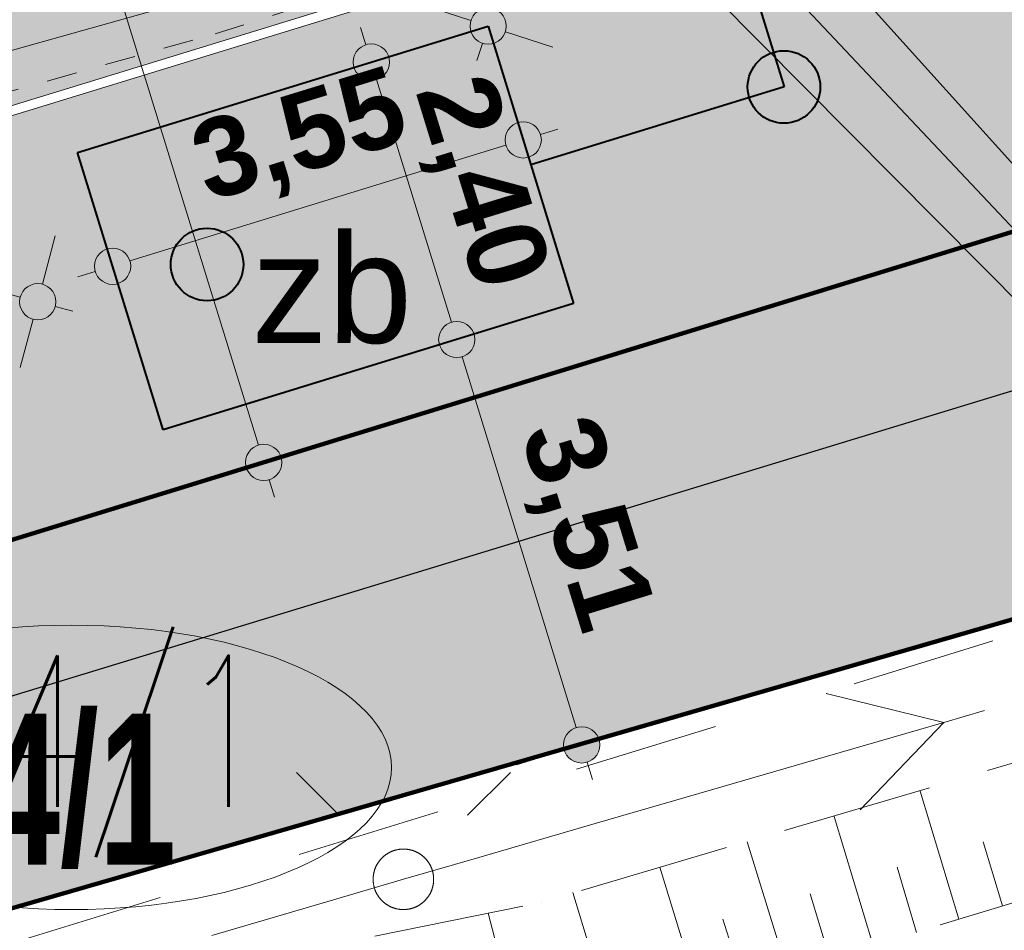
# Model space of a CAD drawing. Header units: millimetres. Extents: x 6487905018 to 6488192500, y 5882180700 to 5882375224.
# Tile 37 of 256: x 6487992590 to 6488000725, y 5882210738 to 5882218267. Entities that reach past the tile are written whole.
import ezdxf
from ezdxf.xclip import XClip

# ---------------------------------------------------------------- set-up
doc = ezdxf.new("R2010")
doc.units = ezdxf.units.MM
doc.header["$MEASUREMENT"] = 0
doc.header["$XCLIPFRAME"] = 2
for name, pattern in [('GSW', [3000, 1500, -1500]), ('L_0_03', [1000, 500, -500]), ('L_0_05', [1750, 1250, -500]), ('Przer. długie kreski', [500, 250, -250]), ('Przerywana', [2400, 1200, -1200]), ('Wipeout_Contour', [1000, 0, -1000])]:
    doc.linetypes.add(name, pattern=pattern)
for name, color, linetype, lineweight in [('0 DROGI_Nr_pióra__177', 21, 'Continuous', 5), ('0 granice_Nr_pióra__10', 22, 'Continuous', 120), ('0 krawęrznik_Nr_pióra__1', 7, 'Continuous', 0), ('0 rury osłonowe_Nr_pióra__33', 180, 'Continuous', 13), ('211_Nr_dzialki_Nr_pióra__1', 7, 'Continuous', 0), ('granica_Nr_pióra__123', 100, 'Continuous', 120), ('granica_Nr_pióra__64', 12, 'Continuous', 13), ('KS_Nr_pióra__66', 32, 'Continuous', 40), ('OPIS PLAN_Nr_pióra__1', 7, 'Continuous', 0), ('teren zielony_Nr_pióra__1', 7, 'Continuous', 0), ('teren zielony_Nr_pióra__157', 93, 'Continuous', 0), ('Wymiarowanie_Nr_pióra__1', 7, 'Continuous', 0), ('Zamość 06.10._2_000_Inne__niezydentyfikowane__Nr_pióra__7', 7, 'Continuous', 5), ('Zamość 06.10._2_0_Nr_pióra__7', 7, 'Continuous', 5), ('Zamość 06.10._2_211_Nr_dzialki_Nr_pióra__96', 8, 'Continuous', 15), ('Zamość 06.10._2_217_Granica_konturu_klasyfikcyjnego_Nr_pióra__96', 8, 'Continuous', 15), ('Zamość 06.10._2_218_Granica_uzytku_Nr_pióra__96', 8, 'Continuous', 15), ('Zamość 06.10._2_219_Linia_granicy_Nr_pióra__96', 8, 'Continuous', 15), ('Zamość 06.10._2_latarnia_na_slupie_lub_maszcie__punkt__Nr_pióra__7', 7, 'Continuous', 5), ('Zamość 06.10._2_przewod_elektroenergetyczny_niskiego_napiecia__linia____symbol_Nr_pióra__1', 7, 'Continuous', 0), ('Zamość 06.10._2_przewod_gazowy__linia__Nr_pióra__40', 2, 'Continuous', 30), ('Zamość 06.10._2_przewod_telekomunikacyjny__linia__Nr_pióra__30', 7, 'Continuous', 5), ('Zamość 06.10._2_skarpa_nieumocniona__powierzchnia__Nr_pióra__7', 7, 'Continuous', 5), ('Zamość 06.10._2_slup__punkt__Nr_pióra__7', 7, 'Continuous', 5)]:
    doc.layers.add(name, color=color, linetype=linetype, lineweight=lineweight)
for name, color, linetype in [('0 krawęrznik', 7, 'Continuous'), ('Mapa cyfrowa', 7, 'Continuous'), ('Wymiarowanie', 7, 'Continuous'), ('Zamość 06.10._2_Mapa cyfrowa', 7, 'Continuous')]:
    doc.layers.add(name, color=color, linetype=linetype)
doc.styles.add('GENERATED_STYLE_1', font='Simplex.shx')
doc.styles.add('GENERATED_STYLE_2', font='txt')
doc.styles.add('GENERATED_STYLE_6', font='txt')
doc.dimstyles.new('GENERATED_STYLE__1', dxfattribs={"dimtxt": 750, "dimasz": 570, "dimexe": 0.18, "dimexo": 0, "dimgap": 0.09, "dimtad": 1, "dimlfac": 0.001, "dimzin": 0, "dimdsep": 46, "dimtxsty": 'GENERATED_STYLE_2', "dimblk": 'ARROWHEAD_11', "dimblk1": 'ARROWHEAD_11', "dimblk2": 'ARROWHEAD_11', "dimcen": 0.09, "dimclrd": 7, "dimclre": 7, "dimclrt": 7, "dimazin": 0, "dimtfac": 1, "dimtdec": 4, "dimtmove": 2, "dimatfit": 3, "dimfxl": 0, "dimtolj": 1, "dimtzin": 0, "dimarcsym": 0})
doc.dimstyles.new('GENERATED_STYLE__4', dxfattribs={"dimtxt": 1000, "dimasz": 570, "dimexe": 0.18, "dimexo": 0, "dimgap": 0.09, "dimtad": 1, "dimlfac": 0.001, "dimzin": 0, "dimdsep": 46, "dimtxsty": 'GENERATED_STYLE_2', "dimblk": 'ARROWHEAD_11', "dimblk1": 'ARROWHEAD_11', "dimblk2": 'ARROWHEAD_11', "dimcen": 0.09, "dimclrd": 7, "dimclre": 7, "dimclrt": 7, "dimazin": 0, "dimtfac": 1, "dimtdec": 4, "dimtmove": 0, "dimatfit": 3, "dimfxl": 0, "dimtolj": 1, "dimtzin": 0, "dimarcsym": 0})
doc.dimstyles.new('GENERATED_STYLE__5', dxfattribs={"dimtxt": 649.999976, "dimasz": 570, "dimexe": 0.18, "dimexo": 0, "dimgap": 0.09, "dimtad": 1, "dimlfac": 0.001, "dimzin": 0, "dimdsep": 46, "dimtxsty": 'GENERATED_STYLE_2', "dimblk": 'ARROWHEAD_11', "dimblk1": 'ARROWHEAD_11', "dimblk2": 'ARROWHEAD_11', "dimcen": 0.09, "dimclrd": 7, "dimclre": 7, "dimclrt": 7, "dimazin": 0, "dimtfac": 1, "dimtdec": 4, "dimtmove": 2, "dimatfit": 3, "dimfxl": 0, "dimtolj": 1, "dimtzin": 0, "dimarcsym": 0})
doc.dimstyles.new('GENERATED_STYLE__6', dxfattribs={"dimtxt": 649.999976, "dimasz": 570, "dimexe": 0.18, "dimexo": 0, "dimgap": 0.09, "dimtad": 1, "dimlfac": 0.001, "dimzin": 0, "dimdsep": 46, "dimtxsty": 'GENERATED_STYLE_2', "dimblk": 'ARROWHEAD_11', "dimblk1": 'ARROWHEAD_11', "dimblk2": 'ARROWHEAD_11', "dimcen": 0.09, "dimclrd": 7, "dimclre": 7, "dimclrt": 7, "dimazin": 0, "dimtfac": 1, "dimtdec": 4, "dimtmove": 0, "dimatfit": 3, "dimfxl": 0, "dimtolj": 1, "dimtzin": 0, "dimarcsym": 0})

# ---------------------------------------------------------------- blocks, each defined once
blk = doc.blocks.new('Rysunek_1_2')
at = {"color": 254, "linetype": 'Wipeout_Contour', "lineweight": 0, "ltscale": 70061284114.24681}
blk.add_wipeout([(6487915525.867126, 5882181505.900702), (6488146644.289524, 5882181505.900702), (6488146644.289524, 5882373115.540435), (6488107628.768834, 5882373115.540435), (6488107628.768834, 5882320263.490532), (6488101226.436201, 5882320263.490532), (6488101226.436201, 5882373115.540435), (6487915525.867126, 5882373115.540435)], dxfattribs=at).dxf.layer = 'Zamość 06.10._2_Mapa cyfrowa'
at = {"layer": 'Zamość 06.10._2_000_Inne__niezydentyfikowane__Nr_pióra__7', "linetype": 'Continuous', "flags": 128}
for points in [[(6488000350, 5882210830), (6488000030.000001, 5882211890)], [(6487999640, 5882210620), (6487999320.000001, 5882211680)], [(6487998930, 5882210400.000001), (6487998600, 5882211470)], [(6488000710, 5882210940.000001), (6488000550, 5882211470)], [(6487998210, 5882210180), (6487997880, 5882211260)], [(6488000000, 5882210720), (6487999840, 5882211260)], [(6487997490.000001, 5882209960), (6487997160, 5882211050)], [(6487999280.000001, 5882210510), (6487999120, 5882211040)], [(6487996750, 5882209770), (6487996460, 5882210880)], [(6487998570.000001, 5882210290), (6487998400.000001, 5882210830)]]:
    blk.add_lwpolyline(points, dxfattribs=at)
at = {"layer": 'Zamość 06.10._2_0_Nr_pióra__7', "linetype": 'Continuous'}
for p, q in [((6487999254.470164, 5882212695.361282), (6487999254.520164, 5882212695.361282)), ((6488000561.663154, 5882212554.285106), (6488000561.713154, 5882212554.285106)), ((6488000225.546734, 5882212456.685148), (6488000225.596734, 5882212456.685148)), ((6487999265.214103, 5882212177.828127), (6487999265.264103, 5882212177.828127)), ((6487994877, 5882212044), (6487994877.049999, 5882212044)), ((6487996644, 5882212044), (6487996644.049999, 5882212044)), ((6487998304.881472, 5882211898.971107), (6487998304.931472, 5882211898.971107)), ((6488000030.000001, 5882211890), (6488000030.05, 5882211890)), ((6487999533.327186, 5882211735.028652), (6487999533.377186, 5882211735.028652)), ((6487995230, 5882211691.000001), (6487995230.049999, 5882211691.000001)), ((6487996291, 5882211691.000001), (6487996291.05, 5882211691.000001)), ((6487999320.000001, 5882211680), (6487999320.05, 5882211680)), ((6487997344.548841, 5882211620.114085), (6487997344.598842, 5882211620.114085)), ((6487998600, 5882211470), (6487998600.05, 5882211470)), ((6488000550, 5882211470), (6488000550.05, 5882211470)), ((6487996384.21621, 5882211341.257064), (6487996384.26621, 5882211341.257064)), ((6487997880, 5882211260), (6487997880.05, 5882211260)), ((6487999840, 5882211260), (6487999840.05, 5882211260)), ((6487995760, 5882211160), (6487995760.05, 5882211160)), ((6487995760, 5882211160), (6487995760.05, 5882211160)), ((6487997160, 5882211050), (6487997160.05, 5882211050)), ((6487999120, 5882211040), (6487999120.05, 5882211040)), ((6487995136.30836, 5882210976.946077), (6487995136.35836, 5882210976.946077)), ((6487996900.000001, 5882210970), (6487996900.05, 5882210970)), ((6488000710, 5882210940.000001), (6488000710.05, 5882210940.000001)), ((6487996460, 5882210880), (6487996460.05, 5882210880)), ((6487998400.000001, 5882210830), (6487998400.05, 5882210830)), ((6488000350, 5882210830), (6488000350.05, 5882210830))]:
    blk.add_line(p, q, dxfattribs=at)
at = {"layer": 'Zamość 06.10._2_217_Granica_konturu_klasyfikcyjnego_Nr_pióra__96', "linetype": 'L_0_03', "flags": 128}
blk.add_lwpolyline([(6487972140, 5882207690.000001), (6488006670, 5882218320)], dxfattribs=at)
at = {"layer": 'Zamość 06.10._2_218_Granica_uzytku_Nr_pióra__96', "linetype": 'L_0_03', "flags": 128}
for points in [[(6487981820.000001, 5882207830), (6488050420, 5882227640)], [(6488050420, 5882227640), (6487981820.000001, 5882207830)], [(6487972140, 5882207690.000001), (6488006670, 5882218320)], [(6488006670, 5882218320), (6487972140, 5882207690.000001)]]:
    blk.add_lwpolyline(points, dxfattribs=at)
at = {"layer": 'Zamość 06.10._2_219_Linia_granicy_Nr_pióra__96', "linetype": 'Continuous', "flags": 128}
for points in [[(6488051120, 5882232010), (6487972140, 5882207690.000001)], [(6488050420, 5882227640), (6487981820.000001, 5882207830)]]:
    blk.add_lwpolyline(points, dxfattribs=at)
at = {"layer": 'Zamość 06.10._2_latarnia_na_slupie_lub_maszcie__punkt__Nr_pióra__7', "linetype": 'Continuous', "flags": 128}
for points in [[(6487995230, 5882211691.000001), (6487994877, 5882212044)], [(6487996291, 5882211691.000001), (6487996644, 5882212044)]]:
    blk.add_lwpolyline(points, dxfattribs=at)
at = {"layer": 'Zamość 06.10._2_przewod_elektroenergetyczny_niskiego_napiecia__linia____symbol_Nr_pióra__1', "linetype": 'Continuous', "flags": 128}
for points in [[(6488000225.546734, 5882212456.685148), (6487999254.470164, 5882212695.361282)], [(6488000225.546734, 5882212456.685148), (6488000561.663154, 5882212554.285106)], [(6487999265.214103, 5882212177.828127), (6488000225.546734, 5882212456.685148)], [(6488000225.546734, 5882212456.685148), (6487999533.327186, 5882211735.028652)], [(6487998304.881472, 5882211898.971107), (6487999265.214103, 5882212177.828127)], [(6487997344.548841, 5882211620.114085), (6487998304.881472, 5882211898.971107)], [(6487996384.21621, 5882211341.257064), (6487997344.548841, 5882211620.114085)], [(6487996384.21621, 5882211341.257064), (6487995760, 5882211160)], [(6487995136.30836, 5882210976.946077), (6487995760, 5882211160)], [(6487995136.30836, 5882210976.946077), (6487994176.782761, 5882210695.324656)]]:
    blk.add_lwpolyline(points, dxfattribs=at)
at = {"layer": 'Zamość 06.10._2_przewod_gazowy__linia__Nr_pióra__40', "linetype": 'Continuous', "flags": 128}
blk.add_lwpolyline([(6488097683.287705, 5882247948.420457), (6488050430, 5882234430), (6488047410, 5882229430), (6487980320.000001, 5882208950), (6487976510, 5882210640), (6487958830, 5882203800), (6487938450, 5882195270), (6487935860.000001, 5882197440.000001), (6487935178.840664, 5882198013.324087)], dxfattribs=at)
at = {"layer": 'Zamość 06.10._2_przewod_telekomunikacyjny__linia__Nr_pióra__30', "linetype": 'Continuous', "flags": 128}
blk.add_lwpolyline([(6487970930, 5882211950), (6487994110.000001, 5882218460)], dxfattribs=at)
at = {"layer": 'Zamość 06.10._2_skarpa_nieumocniona__powierzchnia__Nr_pióra__7', "linetype": 'L_0_05', "flags": 128}
blk.add_lwpolyline([(6488029890, 5882219680), (6488012080, 5882214380), (6487997340, 5882209920), (6487988020, 5882207530), (6487981000, 5882205540), (6487987080, 5882208980.000001), (6487996900.000001, 5882210970), (6488011460, 5882215270), (6488024730.000001, 5882219550), (6488029370, 5882220850), (6488039680, 5882223160)], close=True, dxfattribs=at)
at = {"layer": 'Zamość 06.10._2_slup__punkt__Nr_pióra__7', "linetype": 'Continuous'}
blk.add_circle((6487995760, 5882211160), 250, dxfattribs=at)
at = {"layer": 'Zamość 06.10._2_211_Nr_dzialki_Nr_pióra__96', "linetype": 'Continuous', "insert": (6487991027.85714, 5882213008.898807), "char_height": 1250, "attachment_point": 1, "style": 'GENERATED_STYLE_1'}
blk.add_mtext('\\A1;{\\W0.660000x;\\FSimplex.shx;214/1}', dxfattribs=at)
blk = doc.blocks.new('*D20', base_point=(6488045394.921593, 5882250647.102998))
at = {"layer": 'Wymiarowanie_Nr_pióra__1', "linetype": 'Continuous'}
for points in [[(6487963928.514582, 5882222705.573085), (6487963917.096512, 5882222762.9756), (6487963884.580599, 5882222811.639102), (6487963835.917097, 5882222844.155015), (6487963778.514582, 5882222855.573085), (6487963721.112067, 5882222844.155015), (6487963672.448565, 5882222811.639102), (6487963639.932652, 5882222762.9756), (6487963628.514582, 5882222705.573085), (6487963639.932652, 5882222648.17057), (6487963672.448565, 5882222599.507068), (6487963721.112067, 5882222566.991156), (6487963778.514582, 5882222555.573085), (6487963835.917097, 5882222566.991156), (6487963884.580599, 5882222599.507068), (6487963917.096512, 5882222648.17057)], [(6487969817.707458, 5882203590.677052), (6487969806.289389, 5882203648.079567), (6487969773.773476, 5882203696.74307), (6487969725.109974, 5882203729.258982), (6487969667.707458, 5882203740.677052), (6487969610.304944, 5882203729.258982), (6487969561.641441, 5882203696.74307), (6487969529.125529, 5882203648.079567), (6487969517.707458, 5882203590.677052), (6487969529.125529, 5882203533.274537), (6487969561.641441, 5882203484.611035), (6487969610.304944, 5882203452.095122), (6487969667.707458, 5882203440.677052), (6487969725.109974, 5882203452.095122), (6487969773.773476, 5882203484.611035), (6487969806.289389, 5882203533.274537)]]:
    blk.add_hatch(color=256, dxfattribs=at).paths.add_polyline_path(points)
for p, q in [((6487963921.865221, 5882222749.738618), (6487964316.079478, 5882222871.193832)), ((6487963240.949685, 5882222539.952338), (6487963635.163943, 5882222661.407553)), ((6487963822.680115, 5882222562.222445), (6487969623.541926, 5882203734.027691)), ((6487969811.058098, 5882203634.842585), (6487970205.272355, 5882203756.297799)), ((6487969130.142562, 5882203425.056305), (6487969524.356819, 5882203546.511519)), ((6487969711.872992, 5882203447.326413), (6487969756.038524, 5882203303.975774))]:
    blk.add_line(p, q, dxfattribs=at)
blk.add_circle((6487969667.707458, 5882203590.677052), 150, dxfattribs=at)
at = {"layer": 'Wymiarowanie_Nr_pióra__1', "insert": (6487966410.842047, 5882214840.937373), "char_height": 1000, "attachment_point": 7, "rotation": 287.1237735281, "style": 'GENERATED_STYLE_2'}
blk.add_mtext('\\A1;{\\fArial|b1|i0|c238|p38;20,00}', dxfattribs=at)
blk = doc.blocks.new('ARROWHEAD_11')
at = {"color": 0, "linetype": 'Continuous', "lineweight": 0}
blk.add_line((0, 0), (-1, 0), dxfattribs=at)
at = {"color": 0, "linetype": 'Continuous', "lineweight": 0, "const_width": 0.25, "flags": 128}
blk.add_lwpolyline([(-0.125, 0, 1), (0.125, 0, 1)], format="xyb", close=True, dxfattribs=at)
blk = doc.blocks.new('*D43', base_point=(6488045394.921593, 5882250647.102998))
at = {"layer": 'Wymiarowanie_Nr_pióra__1', "linetype": 'Continuous'}
for points in [[(6487989013.874076, 5882233243.639154), (6487989002.456005, 5882233301.041669), (6487988969.940093, 5882233349.705172), (6487988921.27659, 5882233382.221084), (6487988863.874076, 5882233393.639154), (6487988806.47156, 5882233382.221084), (6487988757.808058, 5882233349.705172), (6487988725.292146, 5882233301.041669), (6487988713.874076, 5882233243.639154), (6487988725.292146, 5882233186.236639), (6487988757.808058, 5882233137.573137), (6487988806.47156, 5882233105.057224), (6487988863.874076, 5882233093.639154), (6487988921.27659, 5882233105.057224), (6487988969.940093, 5882233137.573137), (6487989002.456005, 5882233186.236639)], [(6487994755.919525, 5882214606.348096), (6487994744.501455, 5882214663.75061), (6487994711.985542, 5882214712.414113), (6487994663.322041, 5882214744.930026), (6487994605.919525, 5882214756.348096), (6487994548.517011, 5882214744.930026), (6487994499.853508, 5882214712.414113), (6487994467.337596, 5882214663.75061), (6487994455.919525, 5882214606.348096), (6487994467.337596, 5882214548.94558), (6487994499.853508, 5882214500.282079), (6487994548.517011, 5882214467.766166), (6487994605.919525, 5882214456.348096), (6487994663.322041, 5882214467.766166), (6487994711.985542, 5882214500.282079), (6487994744.501455, 5882214548.94558)]]:
    blk.add_hatch(color=256, dxfattribs=at).paths.add_polyline_path(points)
for p, q in [((6487988908.039608, 5882233100.288515), (6487994561.753993, 5882214749.698735)), ((6487994749.270164, 5882214650.513628), (6487995143.484422, 5882214771.968843)), ((6487994068.354629, 5882214440.727348), (6487994462.568887, 5882214562.182563)), ((6487994650.085058, 5882214462.997457), (6487994694.25059, 5882214319.646817))]:
    blk.add_line(p, q, dxfattribs=at)
blk.add_circle((6487994605.919525, 5882214606.348096), 150, dxfattribs=at)
at = {"layer": 'Wymiarowanie_Nr_pióra__1', "insert": (6487991531.921993, 5882225025.321525), "char_height": 649.99997616, "attachment_point": 7, "rotation": 287.1237735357, "style": 'GENERATED_STYLE_2'}
blk.add_mtext('\\A1;{\\fArial|b1|i0|c238|p38;19,50}', dxfattribs=at)
blk = doc.blocks.new('*D53', base_point=(6488045394.921593, 5882250647.102998))
at = {"layer": 'Wymiarowanie_Nr_pióra__1', "linetype": 'Continuous'}
for points in [[(6487996899.875612, 5882217273.053617), (6487996888.457542, 5882217330.456131), (6487996855.941629, 5882217379.119634), (6487996807.278128, 5882217411.635547), (6487996749.875612, 5882217423.053617), (6487996692.473098, 5882217411.635547), (6487996643.809595, 5882217379.119634), (6487996611.293683, 5882217330.456131), (6487996599.875612, 5882217273.053617), (6487996611.293683, 5882217215.651101), (6487996643.809595, 5882217166.987599), (6487996692.473098, 5882217134.471686), (6487996749.875612, 5882217123.053617), (6487996807.278128, 5882217134.471686), (6487996855.941629, 5882217166.987599), (6487996888.457542, 5882217215.651101)], [(6487993507.083124, 5882216228.324403), (6487993495.665054, 5882216285.726917), (6487993463.149141, 5882216334.39042), (6487993414.485639, 5882216366.906332), (6487993357.083124, 5882216378.324403), (6487993299.680609, 5882216366.906332), (6487993251.017107, 5882216334.39042), (6487993218.501194, 5882216285.726917), (6487993207.083124, 5882216228.324403), (6487993218.501194, 5882216170.921887), (6487993251.017107, 5882216122.258386), (6487993299.680609, 5882216089.742473), (6487993357.083124, 5882216078.324403), (6487993414.485639, 5882216089.742473), (6487993463.149141, 5882216122.258386), (6487993495.665054, 5882216170.921887)]]:
    blk.add_hatch(color=256, dxfattribs=at).paths.add_polyline_path(points)
for p, q in [((6487996705.732124, 5882217416.411045), (6487996584.337533, 5882217810.643975)), ((6487996893.233042, 5882217317.197104), (6487997036.59047, 5882217361.340592)), ((6487993500.440553, 5882216272.467891), (6487996606.518184, 5882217228.910129)), ((6487996915.413692, 5882216735.463257), (6487996794.0191, 5882217129.696187)), ((6487993312.939636, 5882216371.681831), (6487993191.545044, 5882216765.914762)), ((6487993070.368266, 5882216140.037427), (6487993213.725695, 5882216184.180915)), ((6487993522.621203, 5882215690.734043), (6487993401.226612, 5882216084.966973))]:
    blk.add_line(p, q, dxfattribs=at)
for centre in [(6487996749.875612, 5882217273.053617), (6487993357.083124, 5882216228.324403)]:
    blk.add_circle(centre, 150, dxfattribs=at)
at = {"layer": 'Wymiarowanie_Nr_pióra__1', "insert": (6487994188.82492, 5882216620.463014), "char_height": 649.99997616, "attachment_point": 7, "rotation": 17.1149627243, "style": 'GENERATED_STYLE_2'}
blk.add_mtext('\\A1;{\\fArial|b1|i0|c238|p38;3,55}', dxfattribs=at)
blk = doc.blocks.new('*D54', base_point=(6488045394.921593, 5882250647.102998))
at = {"layer": 'Wymiarowanie_Nr_pióra__1', "linetype": 'Continuous'}
for points in [[(6487995644.889524, 5882217915.952492), (6487995633.471454, 5882217973.355006), (6487995600.955541, 5882218022.018509), (6487995552.292039, 5882218054.534421), (6487995494.889524, 5882218065.952492), (6487995437.487009, 5882218054.534421), (6487995388.823506, 5882218022.018509), (6487995356.307594, 5882217973.355006), (6487995344.889524, 5882217915.952492), (6487995356.307594, 5882217858.549976), (6487995388.823506, 5882217809.886475), (6487995437.487009, 5882217777.370562), (6487995494.889524, 5882217765.952492), (6487995552.292039, 5882217777.370562), (6487995600.955541, 5882217809.886475), (6487995633.471454, 5882217858.549976)], [(6487996351.18533, 5882215622.233626), (6487996339.767261, 5882215679.636141), (6487996307.251348, 5882215728.299644), (6487996258.587845, 5882215760.815556), (6487996201.18533, 5882215772.233626), (6487996143.782816, 5882215760.815556), (6487996095.119313, 5882215728.299644), (6487996062.6034, 5882215679.636141), (6487996051.18533, 5882215622.233626), (6487996062.6034, 5882215564.831111), (6487996095.119313, 5882215516.167609), (6487996143.782816, 5882215483.651696), (6487996201.18533, 5882215472.233626), (6487996258.587845, 5882215483.651696), (6487996307.251348, 5882215516.167609), (6487996339.767261, 5882215564.831111)]]:
    blk.add_hatch(color=256, dxfattribs=at).paths.add_polyline_path(points)
for p, q in [((6487995406.602548, 5882218202.66735), (6487995450.746036, 5882218059.30992)), ((6487995638.246953, 5882217960.09598), (6487996032.479883, 5882218081.490571)), ((6487994957.299165, 5882217750.414412), (6487995351.532095, 5882217871.809004)), ((6487995539.033011, 5882217772.595062), (6487996157.041842, 5882215765.591055)), ((6487996344.54276, 5882215666.377114), (6487996738.775689, 5882215787.771706)), ((6487995663.594972, 5882215456.695546), (6487996057.827901, 5882215578.090138))]:
    blk.add_line(p, q, dxfattribs=at)
for centre in [(6487995494.889524, 5882217915.952492), (6487996201.18533, 5882215622.233626)]:
    blk.add_circle(centre, 150, dxfattribs=at)
at = {"layer": 'Wymiarowanie_Nr_pióra__1', "insert": (6487995717.811432, 5882217633.747507), "char_height": 649.99997616, "attachment_point": 7, "rotation": 287.1149627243, "style": 'GENERATED_STYLE_2'}
blk.add_mtext('\\A1;{\\fArial|b1|i0|c238|p38;2,40}', dxfattribs=at)
blk = doc.blocks.new('*D55', base_point=(6488045394.921593, 5882250647.102998))
at = {"layer": 'Wymiarowanie_Nr_pióra__1', "linetype": 'Continuous'}
for points in [[(6487996351.18533, 5882215622.233626), (6487996339.767261, 5882215679.636141), (6487996307.251348, 5882215728.299644), (6487996258.587845, 5882215760.815556), (6487996201.18533, 5882215772.233626), (6487996143.782816, 5882215760.815556), (6487996095.119313, 5882215728.299644), (6487996062.6034, 5882215679.636141), (6487996051.18533, 5882215622.233626), (6487996062.6034, 5882215564.831111), (6487996095.119313, 5882215516.167609), (6487996143.782816, 5882215483.651696), (6487996201.18533, 5882215472.233626), (6487996258.587845, 5882215483.651696), (6487996307.251348, 5882215516.167609), (6487996339.767261, 5882215564.831111)], [(6487997383.010923, 5882212271.34607), (6487997371.592854, 5882212328.748585), (6487997339.076941, 5882212377.412087), (6487997290.413439, 5882212409.927999), (6487997233.010923, 5882212421.34607), (6487997175.608409, 5882212409.927999), (6487997126.944906, 5882212377.412087), (6487997094.428994, 5882212328.748585), (6487997083.010923, 5882212271.34607), (6487997094.428994, 5882212213.943555), (6487997126.944906, 5882212165.280053), (6487997175.608409, 5882212132.76414), (6487997233.010923, 5882212121.34607), (6487997290.413439, 5882212132.76414), (6487997339.076941, 5882212165.280053), (6487997371.592854, 5882212213.943555)]]:
    blk.add_hatch(color=256, dxfattribs=at).paths.add_polyline_path(points)
for p, q in [((6487996344.54276, 5882215666.377114), (6487996738.775689, 5882215787.771706)), ((6487995663.594972, 5882215456.695546), (6487996057.827901, 5882215578.090138)), ((6487996245.328818, 5882215478.876197), (6487997188.867435, 5882212414.703499)), ((6487997376.368353, 5882212315.489558), (6487997770.601283, 5882212436.88415)), ((6487996695.420565, 5882212105.80799), (6487997089.653495, 5882212227.202582)), ((6487997277.154411, 5882212127.988641), (6487997321.297899, 5882211984.631211))]:
    blk.add_line(p, q, dxfattribs=at)
blk.add_circle((6487997233.010923, 5882212271.34607), 150, dxfattribs=at)
at = {"layer": 'Wymiarowanie_Nr_pióra__1', "insert": (6487996586.872131, 5882214811.444296), "char_height": 649.99997616, "attachment_point": 7, "rotation": 287.1149627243, "style": 'GENERATED_STYLE_2'}
blk.add_mtext('\\A1;{\\fArial|b1|i0|c238|p38;3,51}', dxfattribs=at)
blk = doc.blocks.new('*D56', base_point=(6488045394.921593, 5882250647.102998))
at = {"layer": 'Wymiarowanie_Nr_pióra__1', "linetype": 'Continuous'}
for points in [[(6487975707.132767, 5882220513.384609), (6487975695.714697, 5882220570.787125), (6487975663.198784, 5882220619.450626), (6487975614.535281, 5882220651.966539), (6487975557.132767, 5882220663.384609), (6487975499.730251, 5882220651.966539), (6487975451.06675, 5882220619.450626), (6487975418.550837, 5882220570.787125), (6487975407.132767, 5882220513.384609), (6487975418.550837, 5882220455.982095), (6487975451.06675, 5882220407.318592), (6487975499.730251, 5882220374.802679), (6487975557.132767, 5882220363.384609), (6487975614.535281, 5882220374.802679), (6487975663.198784, 5882220407.318592), (6487975695.714697, 5882220455.982095)], [(6487992888.832375, 5882215934.862575), (6487992877.414305, 5882215992.26509), (6487992844.898392, 5882216040.928592), (6487992796.234889, 5882216073.444505), (6487992738.832375, 5882216084.862575), (6487992681.429859, 5882216073.444505), (6487992632.766357, 5882216040.928592), (6487992600.250444, 5882215992.26509), (6487992588.832375, 5882215934.862575), (6487992600.250444, 5882215877.46006), (6487992632.766357, 5882215828.796557), (6487992681.429859, 5882215796.280645), (6487992738.832375, 5882215784.862575), (6487992796.234889, 5882215796.280645), (6487992844.898392, 5882215828.796557), (6487992877.414305, 5882215877.46006)]]:
    blk.add_hatch(color=256, dxfattribs=at).paths.add_polyline_path(points)
for p, q in [((6487975595.756453, 5882220658.326704), (6487975701.97159, 5882221056.917465)), ((6487975267.248577, 5882220590.631982), (6487975412.190672, 5882220552.008296)), ((6487975702.074862, 5882220474.760923), (6487992593.89028, 5882215973.486261)), ((6487975412.293943, 5882219969.851753), (6487975518.50908, 5882220368.442514)), ((6487992777.45606, 5882216079.804669), (6487992883.671198, 5882216478.395431)), ((6487992883.774469, 5882215896.238889), (6487993028.716564, 5882215857.615202)), ((6487992593.993551, 5882215391.32972), (6487992700.208688, 5882215789.92048))]:
    blk.add_line(p, q, dxfattribs=at)
for centre in [(6487975557.132767, 5882220513.384609), (6487992738.832375, 5882215934.862575)]:
    blk.add_circle(centre, 150, dxfattribs=at)
at = {"layer": 'Wymiarowanie_Nr_pióra__1', "insert": (6487982183.558775, 5882218882.133177), "char_height": 649.99997616, "attachment_point": 7, "rotation": 345.0787467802, "style": 'GENERATED_STYLE_2'}
blk.add_mtext('\\A1;{\\fArial|b1|i0|c238|p38;17,78}', dxfattribs=at)
blk = doc.blocks.new('*D86', base_point=(6488045394.921593, 5882250647.102998))
at = {"layer": 'Wymiarowanie_Nr_pióra__1', "linetype": 'Continuous'}
for points in [[(6488001867.266423, 5882234394.290968), (6488001855.848353, 5882234451.693483), (6488001823.33244, 5882234500.356985), (6488001774.668938, 5882234532.872898), (6488001717.266423, 5882234544.290968), (6488001659.863908, 5882234532.872898), (6488001611.200406, 5882234500.356985), (6488001578.684493, 5882234451.693483), (6488001567.266423, 5882234394.290968), (6488001578.684493, 5882234336.888453), (6488001611.200406, 5882234288.224951), (6488001659.863908, 5882234255.709038), (6488001717.266423, 5882234244.290968), (6488001774.668938, 5882234255.709038), (6488001823.33244, 5882234288.224951), (6488001855.848353, 5882234336.888453)], [(6487996610.365367, 5882218213.247662), (6487996598.947297, 5882218270.650176), (6487996566.431384, 5882218319.313679), (6487996517.767882, 5882218351.829591), (6487996460.365367, 5882218363.247662), (6487996402.962852, 5882218351.829591), (6487996354.29935, 5882218319.313679), (6487996321.783438, 5882218270.650176), (6487996310.365367, 5882218213.247662), (6487996321.783438, 5882218155.845146), (6487996354.29935, 5882218107.181644), (6487996402.962852, 5882218074.665731), (6487996460.365367, 5882218063.247662), (6487996517.767882, 5882218074.665731), (6487996566.431384, 5882218107.181644), (6487996598.947297, 5882218155.845146)]]:
    blk.add_hatch(color=256, dxfattribs=at).paths.add_polyline_path(points)
for p, q in [((6488001763.613879, 5882234536.9511), (6488001809.961336, 5882234679.611233)), ((6488001574.606291, 5882234440.638425), (6488001182.290928, 5882234568.093929)), ((6488002252.241919, 5882234220.488007), (6488001859.926555, 5882234347.943512)), ((6487996506.712824, 5882218355.907793), (6488001670.918966, 5882234251.630836)), ((6487996317.705235, 5882218259.595118), (6487995925.389872, 5882218387.050623)), ((6487996995.340862, 5882218039.4447), (6487996603.025499, 5882218166.900205)), ((6487996367.670454, 5882217927.927397), (6487996414.017911, 5882218070.587529))]:
    blk.add_line(p, q, dxfattribs=at)
for centre in [(6488001717.266423, 5882234394.290968), (6487996460.365367, 5882218213.247662)]:
    blk.add_circle(centre, 150, dxfattribs=at)
at = {"layer": 'Wymiarowanie_Nr_pióra__1', "insert": (6488000152.568894, 5882230063.525664), "char_height": 750, "attachment_point": 7, "rotation": 72.0020453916, "style": 'GENERATED_STYLE_2'}
blk.add_mtext('\\A1;{\\fArial|b1|i0|c238|p38;17,01}', dxfattribs=at)

msp = doc.modelspace()

# ---------------------------------------------------------------- block references
at = {"layer": 'Mapa cyfrowa', "color": 22, "linetype": 'Continuous', "lineweight": 5}
ref = msp.add_blockref('Rysunek_1_2', (0, 0), dxfattribs=at)
XClip(ref).set_block_clipping_path([(6487915525.8671264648, 5882181505.9007024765), (6488146644.2895231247, 5882181505.9007024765), (6488146644.2895231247, 5882373115.5404348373), (6488107628.7688331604, 5882373115.5404348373), (6488107628.7688331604, 5882320263.4905319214), (6488101226.4362001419, 5882320263.4905319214), (6488101226.4362001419, 5882373115.5404348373), (6487915525.8671264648, 5882373115.5404348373)])

# ---------------------------------------------------------------- next in the draw order: hatches: boundary and pattern name
at = {"layer": '0 DROGI_Nr_pióra__177', "linetype": 'Continuous', "lineweight": 0}
msp.add_hatch(color=17, dxfattribs=at).paths.add_polyline_path([(6487986166.936479, 5882221884.920102), (6487984611.275762, 5882226951.469197), (6487988578.479299, 5882228169.580891, 0.4141898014), (6487989141.56654, 5882229231.567487), (6487989097.380683, 5882229374.984093), (6487982644.837718, 5882227393.760299, 0.4142135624), (6487981982.405949, 5882226144.286749), (6487983831.587555, 5882220121.784997), (6487990284.268005, 5882222103.051004), (6487991752.907941, 5882217319.915292), (6488020001.309027, 5882225993.457591), (6488020088.868352, 5882225708.290259), (6488025987.096261, 5882227519.314151), (6488025606.016047, 5882228760.434142), (6487997003.912475, 5882219978.289113), (6487996108.673761, 5882222893.944724, 1.0000000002), (6487995248.316367, 5882222629.775923), (6487996143.555082, 5882219714.120313), (6487992415.339709, 5882218569.388841), (6487990946.699776, 5882223352.524551)])
at = {"layer": 'teren zielony_Nr_pióra__157', "linetype": 'Continuous'}
h = msp.add_hatch(dxfattribs=at)
h.set_pattern_fill('płyty_kamienne', color=256, style=0, pattern_type=2)
h.set_pattern_definition([(45, (6488045394.9, 5882252147.1), (-477.297, 477.297), [0, -450, 0, -675]), (110, (6488046894.9, 5882252147.1), (634.2925, 230.8636), [0, -330, 0, -570])])
h.paths.add_polyline_path([(6487970570.000001, 5882201890), (6487981820.000001, 5882207829.999999), (6488033660.322669, 5882222800.215628, 0.0024865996), (6488033722.027768, 5882222923.379777, 0.0785109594), (6488035010.966384, 5882227049.608792, 0.0077837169), (6488035067.079517, 5882227477.133851, 0.1142935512), (6488034913.322001, 5882229660.430223), (6488034319.959225, 5882231592.922059, 0.3756655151), (6488028889.22517, 5882234953.850564), (6488029257.882303, 5882233753.190648), (6488030367.956341, 5882234094.033802), (6488031031.313551, 5882231933.580791), (6488029977.442001, 5882231609.994354), (6488028334.3581, 5882231105.492961), (6488027289.699591, 5882234507.785999), (6488024214.887809, 5882233563.679111), (6488025682.492259, 5882228783.915813), (6488026087.054145, 5882227466.31961), (6488020035.873811, 5882225608.332376), (6488019948.314486, 5882225893.499707), (6487991699.913399, 5882217219.957408), (6487990231.273465, 5882222003.093117), (6487983778.593015, 5882220021.827109), (6487982385.941764, 5882224557.479295), (6487981905.929735, 5882226120.805079, -0.4142135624), (6487982621.356047, 5882227470.236511), (6487983331.896261, 5882227688.404634), (6487983710.568822, 5882227804.674311), (6487986639.874351, 5882228704.10417), (6487989073.825722, 5882229451.437801), (6487988708.712132, 5882230636.508227), (6487988635.091329, 5882230875.463552), (6487988100.442679, 5882232610.803788), (6487984583.573256, 5882231527.275929), (6487982740.398364, 5882237509.775934), (6487986257.267788, 5882238593.303793), (6487985439.355133, 5882241248.050495), (6487984359.591056, 5882244752.703594, -0.4142080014), (6487992393.36423, 5882259941.445574), (6488001283.5666, 5882262680.652166), (6488034943.218541, 5882262680.652166), (6488038600.476319, 5882259272.91151), (6488039094.523249, 5882259289.716652), (6488040171.300861, 5882260446.00543), (6488040650.686511, 5882259999.584307), (6488040895.570684, 5882259771.539374), (6488042124.026921, 5882258627.556835), (6488042939.663871, 5882263727.171789), (6488041063.864624, 5882263725.851113), (6488040879.529514, 5882263725.721331), (6488039486.853117, 5882263724.740803), (6487987062.735268, 5882263687.831074), (6487986654.638729, 5882262158.70443), (6487981184.422504, 5882241630.76734), (6487977458.31007, 5882227647.882842), (6487977383.188, 5882227365.974217), (6487972140, 5882207690.000001)])
h.paths.add_polyline_path([(6487984279.458673, 5882229617.66351), (6487984297.461879, 5882229622.862395), (6487984294.974707, 5882229613.52885)], flags=0)
h.paths.add_polyline_path([(6488030712.734249, 5882229299.428973), (6488031630.178343, 5882229582.088384), (6488032354.493076, 5882227231.137907), (6488031437.048981, 5882226948.478497)], flags=0)

# ---------------------------------------------------------------- next in the draw order: linework, layer by layer
at = {"layer": '0 granice_Nr_pióra__10', "linetype": 'Continuous'}
for p, q in [((6488051120, 5882232009.999999), (6487972140, 5882207690.000001)), ((6488050420, 5882227640), (6487981820.000001, 5882207829.999999))]:
    msp.add_line(p, q, dxfattribs=at)
at = {"layer": '0 rury osłonowe_Nr_pióra__33', "linetype": 'Przer. długie kreski', "flags": 128}
for points in [[(6487994203.497227, 5882218148.684451), (6488026515.265567, 5882228489.250364)], [(6487975969.745711, 5882213027.81636), (6487994203.497227, 5882218148.684451)]]:
    msp.add_lwpolyline(points, dxfattribs=at)
at = {"layer": 'granica_Nr_pióra__64', "linetype": 'Continuous'}
msp.add_ellipse((6487993016.79635, 5882212085.478539), major_axis=(2645.323432, 0), ratio=0.4444444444, dxfattribs=at)
at = {"layer": 'KS_Nr_pióra__66', "linetype": 'Continuous'}
for p, q in [((6487993773.868686, 5882214874.799582), (6487993067.572879, 5882217168.518447)), ((6487997166.661174, 5882215919.528796), (6487993773.868686, 5882214874.799582))]:
    msp.add_line(p, q, dxfattribs=at)
msp.add_circle((6487994137.507927, 5882216242.376454), 300, dxfattribs=at)
at = {"layer": 'teren zielony_Nr_pióra__1', "linetype": 'Continuous', "flags": 128}
for points in [[(6488019948.314486, 5882225893.499707), (6487991699.913399, 5882217219.957408), (6487990231.273465, 5882222003.093117), (6487983778.593015, 5882220021.827109), (6487982385.941764, 5882224557.479295), (6487981905.929735, 5882226120.805079, -0.4142135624), (6487982621.356047, 5882227470.236511), (6487983331.896261, 5882227688.404634), (6487983710.568822, 5882227804.674311), (6487986639.874351, 5882228704.10417), (6487989073.825722, 5882229451.437801), (6487988708.712132, 5882230636.508227), (6487988635.091329, 5882230875.463552), (6487988100.442679, 5882232610.803788), (6487984583.573256, 5882231527.275929), (6487982740.398364, 5882237509.775934), (6487986257.267788, 5882238593.303793), (6487985439.355133, 5882241248.050495), (6487984359.591056, 5882244752.703594, -0.4142080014), (6487992393.36423, 5882259941.445574), (6488001283.5666, 5882262680.652166), (6488034943.218541, 5882262680.652166)], [(6487981820.000001, 5882207829.999999), (6488033660.322669, 5882222800.215628, 0.0024865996)]]:
    msp.add_lwpolyline(points, format="xyb", dxfattribs=at)
at = {"layer": 'Wymiarowanie_Nr_pióra__1', "linetype": 'Przerywana'}
msp.add_line((6487969667.707458, 5882203590.677052), (6488007456.502877, 5882215233.194198), dxfattribs=at)

# ---------------------------------------------------------------- next in the draw order: texts
at = {"layer": '211_Nr_dzialki_Nr_pióra__1', "linetype": 'Continuous', "insert": (6487990999.647171, 5882212530.327378), "char_height": 1250, "attachment_point": 1, "style": 'GENERATED_STYLE_2'}
msp.add_mtext('\\A1;{\\W0.660000x;\\fArial|b1|i0|c238|p38;214/1}', dxfattribs=at)
at = {"layer": 'OPIS PLAN_Nr_pióra__1', "linetype": 'Continuous', "insert": (6487994505.337401, 5882216037.835131), "char_height": 900, "attachment_point": 4, "style": 'GENERATED_STYLE_6'}
msp.add_mtext('\\A1;{\\fArial|b0|i0|c238|p38;zb}', dxfattribs=at)

# ---------------------------------------------------------------- next in the draw order: dimensions: what is measured, and where the dimension line sits
at = {"layer": 'Wymiarowanie', "linetype": 'Continuous'}
dim = msp.add_linear_dim(base=(6487997233.010923, 5882212271.34607), p1=(6487993773.868686, 5882214874.799582), p2=(6487997731.901253, 5882212424.967402), angle=287.1149627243, dimstyle='GENERATED_STYLE__6', dxfattribs=at)
dim.commit()
dim.dimension.update_dxf_attribs({"geometry": '*D55', "text_midpoint": (6487997151.948983, 5882214080.691745), "dimtype": 160, "text_rotation": 287.1149627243})

# ---------------------------------------------------------------- next in the draw order: wipeouts: each hides what was drawn before it
at = {"color": 254, "linetype": 'Wipeout_Contour', "lineweight": 0, "ltscale": 35030215745.38673}
msp.add_wipeout([(6488020001.309027, 5882225993.457591), (6487991752.907941, 5882217319.915292), (6487991699.913399, 5882217219.957408), (6488019948.314486, 5882225893.499707)], dxfattribs=at).dxf.layer = '0 krawęrznik'

# ---------------------------------------------------------------- next in the draw order: linework, layer by layer
at = {"layer": '0 krawęrznik_Nr_pióra__1', "linetype": 'Continuous', "flags": 128}
for points in [[(6488020001.309027, 5882225993.457591), (6487991752.907941, 5882217319.915292)], [(6487991699.913399, 5882217219.957408), (6488019948.314486, 5882225893.499707)]]:
    msp.add_lwpolyline(points, dxfattribs=at)
at = {"layer": 'granica_Nr_pióra__123', "linetype": 'GSW'}
msp.add_line((6488050419.958063, 5882227639.987889), (6487981820.000001, 5882207829.999999), dxfattribs=at)
at = {"layer": 'KS_Nr_pióra__66', "linetype": 'Continuous'}
for p, q in [((6487990979.640528, 5882243433.283729), (6487998905.227157, 5882217710.481648)), ((6487993067.572879, 5882217168.518447), (6487996460.365367, 5882218213.247662)), ((6487996460.365367, 5882218213.247662), (6487997166.661174, 5882215919.528796)), ((6487998905.227157, 5882217710.481648), (6487996813.624488, 5882217066.027047))]:
    msp.add_line(p, q, dxfattribs=at)
msp.add_circle((6487998904.118295, 5882217710.139991), 300, dxfattribs=at)
at = {"layer": 'OPIS PLAN_Nr_pióra__1', "linetype": 'Continuous'}
for q in [(6487995824.29981, 5882222600.33674), (6487996146.202621, 5882221482.14803), (6487996524.442986, 5882220280.763846)]:
    msp.add_line((6488011319.317595, 5882205365.348233), q, dxfattribs=at)

# ---------------------------------------------------------------- next in the draw order: dimensions: what is measured, and where the dimension line sits
at = {"layer": 'Wymiarowanie', "linetype": 'Continuous'}
for base, p1, p2, angle, dimstyle, picture, middle, turn in [((6488001717.266423, 5882234394.290968), (6487996460.365367, 5882218213.247662), (6488001717.266423, 5882234394.290968), 72.0020453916, 'GENERATED_STYLE__1', '*D86', (6488000192.123272, 5882231398.935143), 72.0020453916), ((6487969667.707458, 5882203590.677052), (6488001717.266423, 5882234394.290968), (6488007456.502877, 5882215233.194198), 287.1237735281, 'GENERATED_STYLE__4', '*D20', (6487967392.080667, 5882213354.230895), 287.1237735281), ((6487994605.919525, 5882214606.348096), (6487984834.842192, 5882232002.316897), (6487993573.601795, 5882214288.29676), 287.1237735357, 'GENERATED_STYLE__6', '*D43', (6487992169.727073, 5882224058.96235), 287.1237735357), ((6487992738.832375, 5882215934.862575), (6487976748.498927, 5882224984.193167), (6487993067.572879, 5882217168.518447), 345.0787467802, 'GENERATED_STYLE__5', '*D56', (6487983341.085306, 5882218910.020566), 345.0787467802), ((6487996749.875612, 5882217273.053617), (6487993067.572879, 5882217168.518447), (6487996460.365367, 5882218213.247662), 17.1149627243, 'GENERATED_STYLE__6', '*D53', (6487994919.577472, 5882217185.539865), 17.1149627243), ((6487996201.18533, 5882215622.233626), (6487993067.572879, 5882217168.518447), (6487993773.868686, 5882214874.799582), 287.1149627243, 'GENERATED_STYLE__6', '*D54', (6487996282.888283, 5882216902.994955), 287.1149627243)]:
    dim = msp.add_linear_dim(base=base, p1=p1, p2=p2, angle=angle, dimstyle=dimstyle, dxfattribs=at)
    dim.commit()
    dim.dimension.update_dxf_attribs({"geometry": picture, "text_midpoint": middle, "dimtype": 160, "text_rotation": turn})

doc.saveas('drawing.dxf')
